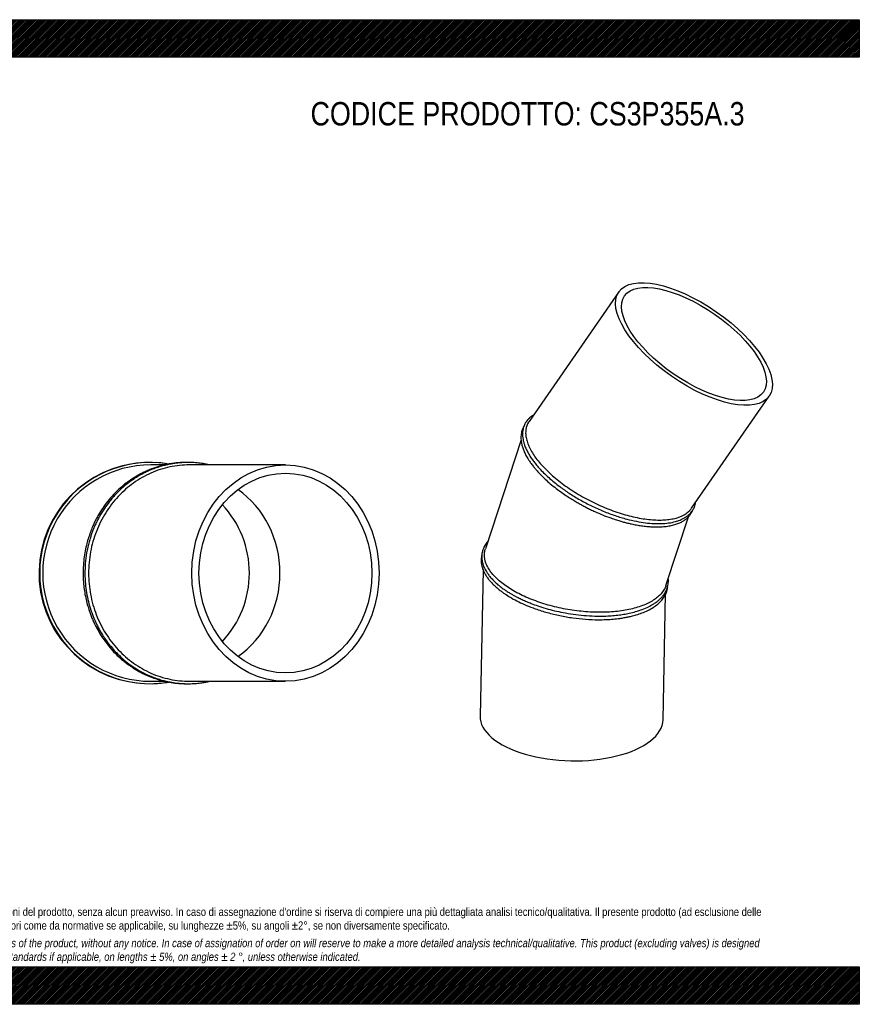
# Model space of a CAD drawing. Header units: millimetres. Extents: x 0 to 2285, y 0 to 1615.
# Tile 2 of 2: x 907 to 2285, y 0 to 1615. Entities that reach past the tile are written whole.
import ezdxf

# ---------------------------------------------------------------- set-up
doc = ezdxf.new("R2010")
doc.units = ezdxf.units.MM
doc.header["$LTSCALE"] = 7.692308
doc.layers.add('Default', color=7, linetype='Continuous')
doc.layers.add('TUBO_X_GOMITO_30', color=7, linetype='Continuous')

# ---------------------------------------------------------------- blocks, each defined once
blk = doc.blocks.new('SE1')
at = {"layer": 'TUBO_X_GOMITO_30', "color": 7, "linetype": 'Continuous'}
for p, q in [((1889.8, 1168.8), (1742.5, 956.4)), ((2009.3, 813.9), (2136.7, 997.7)), ((1729.4, 925.9), (1670.9, 747.5)), ((1967.2, 687.1), (2004.2, 800)), ((1667, 712.9), (1662.1, 473)), ((1962.4, 466.8), (1966.6, 672.8))]:
    blk.add_line(p, q, dxfattribs=at)
for major_axis in [(123.4, -85.6), (-114, 79)]:
    blk.add_ellipse((2013.2, 1083.3), major_axis=major_axis, ratio=0.428999, dxfattribs=at)
blk.add_ellipse((1812.3, 469.9), major_axis=(-150.2, 3.1), ratio=0.46865, start_param=0, end_param=3.141593, dxfattribs=at)
for points, knots in [([(1749.6, 966.6), (1748.6, 966), (1746.5, 964.5), (1743.3, 961.9), (1740.4, 959), (1738.4, 956.4), (1736.9, 954.2), (1735.6, 951.8), (1734.2, 948.9), (1733.2, 945.6), (1732.4, 942.3), (1732, 939.2), (1731.8, 935.8), (1731.9, 931.6), (1732.5, 927), (1733.7, 922), (1735.3, 916.8), (1737.7, 910.9), (1741, 904.5), (1744.9, 898), (1749.2, 891.9), (1753.8, 885.9), (1759.4, 879.4), (1766.4, 872), (1774.6, 864.2), (1783.5, 856.6), (1794.5, 848), (1808.6, 838.1), (1826.1, 827.5), (1845, 817.5), (1864.4, 808.8), (1883.9, 801.5), (1902.1, 796.1), (1918.8, 792.2), (1933.6, 789.8), (1947.1, 788.6), (1959.7, 788.5), (1971.8, 789.5), (1982.1, 791.6), (1989.5, 794), (1994.6, 796.3), (1998.7, 798.6), (2002, 800.8), (2004.3, 802.8), (2005.7, 804.1), (2006.9, 805.3), (2008.4, 806.9), (2010.2, 809.2), (2012.5, 812.8), (2013.6, 815.5), (2014.4, 817.3)], [0.4485185, 0.4485185, 0.4485185, 0.4485185, 0.4552808, 0.4637679, 0.4733928, 0.4802671, 0.4848862, 0.4900599, 0.4975332, 0.5057773, 0.5123439, 0.5182143, 0.525274, 0.5332168, 0.5428712, 0.5517966, 0.5609177, 0.5717202, 0.5833051, 0.5951666, 0.605743, 0.6149641, 0.625915, 0.6392591, 0.6529248, 0.6664525, 0.6797007, 0.6998451, 0.7220167, 0.7441859, 0.766356, 0.7885315, 0.8101331, 0.8288227, 0.8471034, 0.8642298, 0.880422, 0.8988382, 0.9172721, 0.931044, 0.9390329, 0.9478634, 0.9577005, 0.9625388, 0.9663202, 0.9696214, 0.9732269, 0.9793959, 0.988515, 1, 1, 1, 1]), ([(1742.5, 956.4), (1742.3, 956), (1742.1, 955.7), (1739.4, 951.5), (1737.9, 947.3), (1737, 940.4), (1736.9, 937.9), (1737.2, 933), (1737.6, 930.4), (1738.8, 925.1), (1739.6, 922.4), (1741.7, 916.9), (1742.9, 914.2), (1745.8, 908.5), (1747.5, 905.7), (1751.2, 899.9), (1753.3, 896.9), (1757.8, 891), (1760.3, 888), (1765.6, 882.1), (1768.5, 879.1), (1774.5, 873.2), (1777.6, 870.2), (1784.3, 864.4), (1787.8, 861.5), (1798.6, 853), (1806.3, 847.5), (1818.6, 839.7), (1822.7, 837.1), (1831.2, 832.2), (1835.6, 829.8), (1844.3, 825.2), (1848.8, 823.1), (1857.7, 818.9), (1862.1, 816.9), (1871.1, 813.2), (1875.6, 811.5), (1884.6, 808.2), (1889.1, 806.7), (1898.1, 803.9), (1902.6, 802.6), (1911.4, 800.3), (1915.8, 799.3), (1928.7, 796.7), (1937.1, 795.6), (1948.9, 794.7), (1952.8, 794.5), (1960.2, 794.5), (1963.8, 794.6), (1970.6, 795.2), (1973.9, 795.7), (1980.1, 796.8), (1983.1, 797.5), (1991.4, 800.1), (1996.2, 802.3), (2002.3, 806.5), (2004.1, 808), (2007.1, 811), (2008.3, 812.4), (2009.3, 813.9)], [0.4657452, 0.4657452, 0.4657452, 0.4657452, 0.46875, 0.46875, 0.5, 0.5, 0.515625, 0.515625, 0.53125, 0.53125, 0.546875, 0.546875, 0.5625, 0.5625, 0.578125, 0.578125, 0.59375, 0.59375, 0.609375, 0.609375, 0.625, 0.625, 0.640625, 0.640625, 0.65625, 0.65625, 0.6875, 0.6875, 0.703125, 0.703125, 0.71875, 0.71875, 0.734375, 0.734375, 0.75, 0.75, 0.765625, 0.765625, 0.78125, 0.78125, 0.796875, 0.796875, 0.8125, 0.8125, 0.84375, 0.84375, 0.859375, 0.859375, 0.875, 0.875, 0.890625, 0.890625, 0.90625, 0.90625, 0.9375, 0.9375, 0.953125, 0.953125, 0.9657626, 0.9657626, 0.9657626, 0.9657626]), ([(1734.3, 948.8), (1734.2, 948.7), (1733.6, 947.8), (1732.7, 946), (1731.6, 943.5), (1730.6, 940.7), (1729.8, 937.4), (1729.3, 933.6), (1729.1, 929.7), (1729.3, 925.3), (1730.1, 920.2), (1731.6, 914.4), (1733.8, 908.4), (1736.6, 902.1), (1739.9, 896.3), (1742.9, 891.6), (1745.1, 888.4), (1747.1, 885.7), (1749.4, 882.7), (1752.3, 879.1), (1756.1, 874.7), (1761.1, 869.3), (1767.3, 863.1), (1775.5, 855.6), (1781, 851.1), (1784.6, 848.2)], [0.8132562, 0.8132562, 0.8132562, 0.8132562, 0.8140111, 0.8206381, 0.8260547, 0.8315966, 0.8392235, 0.8475505, 0.8552357, 0.8629323, 0.8733124, 0.8842907, 0.8950475, 0.905972, 0.9176901, 0.9256292, 0.930281, 0.9345379, 0.9396719, 0.9457216, 0.9531207, 0.9623848, 0.9732852, 0.9858231, 1, 1, 1, 1]), ([(1784.6, 848.2), (1788, 845.6), (1793.4, 841.5), (1802.7, 835), (1810.7, 829.9), (1818.1, 825.4), (1824.7, 821.6), (1830.9, 818.1), (1837.1, 814.9), (1843.7, 811.6), (1852.4, 807.6), (1863.5, 802.8), (1875.3, 798.3), (1885.4, 794.9), (1892.9, 792.6), (1899.1, 790.9), (1904.9, 789.4), (1911.4, 787.9), (1919, 786.4), (1927.4, 785), (1935.9, 784), (1943.8, 783.4), (1951.5, 783.1), (1959.4, 783.3), (1967.8, 784), (1976, 785.4), (1983.4, 787.4), (1989.7, 789.8), (1995, 792.5), (1999.4, 795.5), (2003.5, 799), (2006.9, 802.8), (2009.3, 806.6), (2010.6, 809.3), (2011.2, 810.7), (2011.3, 811)], [0, 0, 0, 0, 0.0130908, 0.0248139, 0.035168, 0.0441521, 0.0517714, 0.0592073, 0.066376, 0.0736464, 0.0821364, 0.0964097, 0.1115012, 0.1222522, 0.1304861, 0.1373486, 0.143538, 0.1509017, 0.1602776, 0.1706734, 0.1815462, 0.1919801, 0.201407, 0.2123546, 0.2252147, 0.2384582, 0.2513072, 0.2636815, 0.2743811, 0.2843233, 0.2952975, 0.3068109, 0.3162835, 0.3238568, 0.325798, 0.325798, 0.325798, 0.325798]), ([(2014.4, 817.3), (2015, 819.3), (2015.6, 821.1), (2015.9, 823.3), (2016, 823.5)], [0, 0, 0, 0, 0.01190928, 0.01344375, 0.01344375, 0.01344375, 0.01344375]), ([(1675, 759.9), (1674.4, 759.2), (1673, 757.5), (1670.9, 754.5), (1669, 751.1), (1667.6, 748.1), (1666.7, 745.4), (1665.9, 742.6), (1665.2, 739.4), (1664.9, 736.1), (1664.9, 733.3), (1665.1, 730.9), (1665.3, 728.6), (1665.8, 726.1), (1666.4, 723.5), (1667.3, 720.5), (1668.6, 717.3), (1670.3, 713.6), (1672.6, 709.7), (1675.5, 705.2), (1679.4, 700.3), (1684.2, 695.1), (1689.9, 689.7), (1696.6, 684.3), (1703.2, 679.5), (1709.2, 675.7), (1714.1, 672.8), (1719, 670), (1724.7, 667.1), (1731.3, 663.9), (1738.5, 660.7), (1747, 657.2), (1757.6, 653.4), (1770.3, 649.4), (1784.2, 645.7), (1799, 642.5), (1815.2, 639.8), (1832.7, 637.8), (1849.8, 636.8), (1864.8, 636.8), (1877.4, 637.5), (1888.1, 638.5), (1897.8, 639.9), (1907.6, 641.7), (1918, 644.3), (1928.7, 647.8), (1938.7, 652.1), (1946.6, 656.5), (1952.6, 660.6), (1957.1, 664.5), (1960.9, 668.4), (1963.9, 672.1), (1966.2, 675.6), (1968, 679.1), (1969.5, 683), (1970.6, 687.1), (1971.2, 691.2), (1971.4, 695), (1971.2, 697.6), (1971.1, 698.9)], [0.3284938, 0.3284938, 0.3284938, 0.3284938, 0.3334427, 0.3412951, 0.34966, 0.3562356, 0.3614656, 0.3669892, 0.3738796, 0.381646, 0.3873173, 0.3915094, 0.3960962, 0.4010924, 0.4066762, 0.411937, 0.4188492, 0.4264134, 0.4340308, 0.4428535, 0.4534428, 0.4644333, 0.4760125, 0.4881422, 0.5001939, 0.5088426, 0.5153196, 0.5216619, 0.5293218, 0.5382132, 0.547449, 0.556386, 0.5691096, 0.5842255, 0.599281, 0.6143348, 0.6316448, 0.6504602, 0.6693538, 0.6861136, 0.6992877, 0.711821, 0.7231514, 0.7345578, 0.7485548, 0.7645034, 0.7808517, 0.7959234, 0.8074229, 0.8169396, 0.8272851, 0.8369398, 0.8444887, 0.8516593, 0.8603976, 0.869867, 0.8779059, 0.8859393, 0.8935064, 0.8935064, 0.8935064, 0.8935064]), ([(1967.2, 687.1), (1967.1, 686.8), (1967, 686.5), (1966.2, 684), (1965.1, 681.9), (1962.6, 677.7), (1961.1, 675.6), (1957.7, 671.7), (1955.7, 669.8), (1951.4, 666.2), (1949.1, 664.5), (1943.9, 661.2), (1941.1, 659.6), (1935.2, 656.7), (1932, 655.3), (1925.3, 652.8), (1921.7, 651.6), (1910.7, 648.4), (1902.6, 646.7), (1889.9, 644.9), (1885.6, 644.4), (1876.6, 643.6), (1872.1, 643.4), (1862.8, 643.1), (1858.1, 643.1), (1848.6, 643.3), (1843.8, 643.5), (1834.2, 644.1), (1829.4, 644.6), (1819.7, 645.7), (1814.8, 646.4), (1805, 647.9), (1800.2, 648.8), (1790.5, 650.9), (1785.7, 652), (1776.2, 654.4), (1771.6, 655.7), (1762.4, 658.6), (1757.9, 660.1), (1744.7, 664.9), (1736.3, 668.5), (1724.6, 674.3), (1720.8, 676.3), (1713.6, 680.4), (1710.2, 682.6), (1703.6, 686.9), (1700.6, 689.2), (1694.8, 693.7), (1692.2, 696), (1687.3, 700.7), (1685, 703), (1680.9, 707.8), (1679.1, 710.2), (1675.9, 715.1), (1674.5, 717.5), (1672.2, 722.4), (1671.3, 724.8), (1669.3, 732.1), (1668.9, 736.9), (1669.8, 743.5), (1670.3, 745.5), (1670.9, 747.5)], [0.0136734, 0.0136734, 0.0136734, 0.0136734, 0.015625, 0.015625, 0.03125, 0.03125, 0.046875, 0.046875, 0.0625, 0.0625, 0.078125, 0.078125, 0.09375, 0.09375, 0.109375, 0.109375, 0.125, 0.125, 0.15625, 0.15625, 0.171875, 0.171875, 0.1875, 0.1875, 0.203125, 0.203125, 0.21875, 0.21875, 0.234375, 0.234375, 0.25, 0.25, 0.265625, 0.265625, 0.28125, 0.28125, 0.296875, 0.296875, 0.3125, 0.3125, 0.34375, 0.34375, 0.359375, 0.359375, 0.375, 0.375, 0.390625, 0.390625, 0.40625, 0.40625, 0.421875, 0.421875, 0.4375, 0.4375, 0.453125, 0.453125, 0.46875, 0.46875, 0.5, 0.5, 0.5136483, 0.5136483, 0.5136483, 0.5136483]), ([(1665.1, 737.3), (1664.8, 736.2), (1664.2, 733.6), (1663.9, 729.5), (1664, 725.7), (1664.3, 722.7), (1664.8, 720), (1665.5, 717.3), (1666.4, 714.3), (1667.8, 710.8), (1669.9, 706.6), (1672.7, 701.9), (1676.2, 697.1), (1680.3, 692.3), (1684.8, 687.7), (1689.8, 683.1), (1694.6, 679.2), (1699.6, 675.5), (1705.7, 671.4), (1714.3, 666.1), (1725.4, 660.2), (1738.5, 654.3), (1754.1, 648.2), (1772.5, 642.5), (1793.2, 637.5), (1814.3, 633.8), (1835.5, 631.5), (1853.9, 630.8), (1868.9, 631.1), (1880.7, 631.9), (1890.6, 633), (1898.5, 634.3), (1904.8, 635.5), (1911.4, 637), (1919.2, 639.1), (1928.3, 642.1), (1937.8, 646.2), (1946.5, 651.1), (1953.7, 656.3), (1959.5, 661.8), (1964.2, 667.9), (1967.4, 673.8), (1969, 678.7), (1969.8, 682.3), (1970.1, 684.3), (1970.2, 685.4), (1970.2, 685.5)], [0.0050445, 0.0050445, 0.0050445, 0.0050445, 0.0121857, 0.0221887, 0.029623, 0.035414, 0.0405576, 0.0458653, 0.0516254, 0.0586678, 0.0671327, 0.0769706, 0.0871188, 0.0964149, 0.1070779, 0.116744, 0.1257911, 0.1332578, 0.1416622, 0.1548193, 0.1711477, 0.1869678, 0.204332, 0.2265777, 0.2488178, 0.2710561, 0.293296, 0.3155424, 0.329964, 0.3429021, 0.3557216, 0.3645586, 0.372018, 0.3794537, 0.3902144, 0.4036463, 0.4192206, 0.4355746, 0.4504236, 0.4641871, 0.4786555, 0.4943807, 0.5042372, 0.5099213, 0.5167223, 0.516975, 0.516975, 0.516975, 0.516975])]:
    blk.add_open_spline(points, degree=3, knots=knots, dxfattribs=at)
blk = doc.blocks.new('SE2')
at = {"layer": 'TUBO_X_GOMITO_30', "color": 7, "linetype": 'Continuous'}
for p, q in [((1144.8, 885), (1121.8, 885)), ((1342.7, 885), (1185, 885)), ((1121.8, 530), (1144.8, 530)), ((1185, 530), (1342.7, 530))]:
    blk.add_line(p, q, dxfattribs=at)
for centre, radius, start, end in [((1119.7, 707.5), 181.5, 93.1674, 264.5302), ((1120.8, 707.5), 181.5, 80.2888, 279.6507), ((1119.7, 707.5), 181.5, 80.1929, 86.8241), ((1121.8, 707.5), 177.5, 89.998, 270.0022), ((1119.7, 707.5), 163.9, 0, 43.198), ((1119.7, 707.5), 163.9, 0, 43.198), ((1119.7, 707.5), 163.9, 316.802, 360), ((1119.7, 707.5), 163.9, 316.802, 0), ((1119.7, 707.5), 181.5, 272.1564, 279.8997)]:
    blk.add_arc(centre, radius, start, end, dxfattribs=at)
for major_axis in [(0, 177.5), (0, -163.9)]:
    blk.add_ellipse((1342.7, 707.5), major_axis=major_axis, ratio=0.866025, dxfattribs=at)
for major_axis, start_param, end_param in [((0, 163.9), 3.722391, 5.702387), ((0, -163.9), 0.580799, 2.560794)]:
    blk.add_ellipse((1181, 707.5), major_axis=major_axis, ratio=0.931852, start_param=start_param, end_param=end_param, dxfattribs=at)
for points, knots in [([(1180.6, 889), (1180.4, 889), (1177.4, 889), (1172.3, 888.9), (1165.2, 888.3), (1157.9, 887.5), (1149.3, 886.1), (1138.5, 883.6), (1125.8, 879.7), (1114.6, 875.1), (1106.1, 870.9), (1101.3, 868.3), (1097.9, 866.3), (1095.5, 864.8), (1093.2, 863.4), (1090.1, 861.4), (1086, 858.6), (1079.5, 853.8), (1070.8, 846.6), (1060.7, 836.7), (1051.1, 825.7), (1042.9, 814.4), (1036.7, 804.5), (1032.2, 796.4), (1028.9, 789.8), (1025.7, 782.7), (1022.5, 774.7), (1019.4, 765.7), (1016.4, 755.3), (1013.8, 743.9), (1011.7, 730.2), (1011.1, 721.7), (1010.7, 716.4)], [0.757138, 0.757138, 0.757138, 0.757138, 0.7578769, 0.7653894, 0.7716502, 0.7779453, 0.7863477, 0.7961688, 0.8089322, 0.8239168, 0.8300369, 0.835386, 0.8389542, 0.8410538, 0.8432339, 0.8463108, 0.8513543, 0.8569431, 0.8685507, 0.8822703, 0.8955364, 0.9080838, 0.919981, 0.9267124, 0.9330172, 0.9395128, 0.9474067, 0.9556983, 0.9650144, 0.9754651, 0.9871934, 1, 1, 1, 1]), ([(1218.3, 885), (1216.4, 885.4), (1211.2, 886.5), (1202.6, 887.9), (1192.5, 888.8), (1183.3, 889.1), (1175.3, 888.8), (1169, 888.4), (1163.7, 887.8), (1159.5, 887.2), (1155.3, 886.6), (1150.4, 885.6), (1144.2, 884.2), (1136.9, 882.2), (1129, 879.6), (1121.3, 876.6), (1114.5, 873.5), (1108.8, 870.7), (1104, 868.1), (1098.9, 865.1), (1092.5, 861), (1084.7, 855.4), (1075.4, 847.9), (1064.6, 837.7), (1054.4, 825.9), (1046.5, 815.2), (1041.2, 806.9), (1037.4, 800.3), (1034.3, 794.4), (1032.1, 790), (1030.4, 786.4), (1028.7, 782.4), (1026.7, 777.5), (1024.5, 771.8), (1022.4, 765.4), (1019.4, 755.2), (1016.2, 741.1), (1014, 723.7), (1013.4, 706.7), (1014.1, 690.6), (1016.1, 675.3), (1019.1, 660.8), (1022.6, 648.8), (1025.8, 639.8), (1028.1, 634), (1030.1, 629.3), (1032.2, 624.7), (1034.9, 619.2), (1038.4, 612.7), (1042.6, 605.7), (1047.6, 598.3), (1053.2, 590.6), (1060.1, 582.4), (1068, 574), (1078, 564.8), (1084.6, 559.7), (1088.8, 556.6)], [0.5606287, 0.5606287, 0.5606287, 0.5606287, 0.5660867, 0.5755316, 0.5851119, 0.5946793, 0.6015883, 0.6076889, 0.6127745, 0.6166242, 0.6197181, 0.6246359, 0.6306589, 0.6377803, 0.6458803, 0.6541053, 0.6608788, 0.6667693, 0.6716796, 0.6760704, 0.6834146, 0.6923813, 0.7026351, 0.7163877, 0.7328145, 0.7449362, 0.7520791, 0.7592387, 0.7655545, 0.7696983, 0.7724453, 0.7761784, 0.7811697, 0.7865908, 0.7922307, 0.7988588, 0.8148716, 0.8302038, 0.8447917, 0.8594777, 0.8722408, 0.8853906, 0.8982104, 0.9051942, 0.9107727, 0.9147594, 0.9186653, 0.9244694, 0.9309825, 0.9382434, 0.9463668, 0.9547643, 0.9642383, 0.9749011, 0.9868871, 1, 1, 1, 1]), ([(1185, 885), (1179.7, 885), (1174.3, 884.7), (1163.7, 883.6), (1158.3, 882.7), (1147.7, 880.5), (1142.5, 879.1), (1132.1, 875.8), (1127, 873.8), (1112, 867.2), (1102.4, 861.7), (1088.9, 852), (1084.5, 848.6), (1076.1, 841.2), (1072.1, 837.3), (1064.4, 829.1), (1060.7, 824.8), (1053.9, 815.8), (1050.7, 811.2), (1044.7, 801.6), (1041.9, 796.7), (1036.8, 786.5), (1034.5, 781.2), (1030.3, 770.4), (1028.4, 764.9), (1025.2, 753.8), (1023.9, 748.1), (1020.7, 730.9), (1019.6, 719.2), (1019.6, 701.7), (1019.9, 695.8), (1020.9, 684.2), (1021.7, 678.4), (1023.9, 666.9), (1025.2, 661.2), (1028.4, 650.1), (1030.2, 644.7), (1034.3, 634), (1036.6, 628.8), (1041.7, 618.6), (1044.5, 613.6), (1050.6, 603.9), (1053.8, 599.2), (1060.7, 590.2), (1064.4, 585.9), (1072.1, 577.7), (1076.1, 573.8), (1084.5, 566.4), (1088.8, 563), (1102.4, 553.3), (1112, 547.8), (1127, 541.2), (1132.1, 539.2), (1142.4, 535.9), (1147.7, 534.5), (1158.3, 532.2), (1163.6, 531.4), (1174.3, 530.3), (1179.6, 530), (1185, 530), (1185, 530), (1185, 530)], [0.2501791, 0.2501791, 0.2501791, 0.2501791, 0.265625, 0.265625, 0.28125, 0.28125, 0.296875, 0.296875, 0.3125, 0.3125, 0.34375, 0.34375, 0.359375, 0.359375, 0.375, 0.375, 0.390625, 0.390625, 0.40625, 0.40625, 0.421875, 0.421875, 0.4375, 0.4375, 0.453125, 0.453125, 0.46875, 0.46875, 0.5, 0.5, 0.515625, 0.515625, 0.53125, 0.53125, 0.546875, 0.546875, 0.5625, 0.5625, 0.578125, 0.578125, 0.59375, 0.59375, 0.609375, 0.609375, 0.625, 0.625, 0.640625, 0.640625, 0.65625, 0.65625, 0.6875, 0.6875, 0.703125, 0.703125, 0.71875, 0.71875, 0.734375, 0.734375, 0.75, 0.75, 0.7500333, 0.7500333, 0.7500333, 0.7500333]), ([(1010.7, 716.4), (1010.6, 711.2), (1010.4, 703.1), (1011.2, 689.9), (1012.6, 678.2), (1014.7, 666.9), (1017.2, 656.9), (1019.7, 648.5), (1022.1, 641.5), (1024.5, 635.2), (1027.1, 629), (1030.9, 621), (1036.6, 610.4), (1044.8, 597.6), (1055, 584.5), (1065.6, 573.2), (1075.1, 564.7), (1082.5, 558.9), (1087.8, 555.1), (1091.9, 552.4), (1095.1, 550.4), (1099.7, 547.6), (1106.5, 543.8), (1115.9, 539.3), (1126.5, 535.1), (1137.9, 531.5), (1149.4, 528.8), (1160, 527.1), (1168.9, 526.3), (1175.9, 526), (1180.2, 526), (1182.1, 526), (1182.2, 526)], [0, 0, 0, 0, 0.0122491, 0.0234568, 0.0334311, 0.0436797, 0.0532679, 0.0608054, 0.0668465, 0.0727374, 0.0786951, 0.0847314, 0.0962493, 0.1108064, 0.1255705, 0.1410299, 0.1527955, 0.1605164, 0.1668522, 0.1708698, 0.1738896, 0.1775272, 0.1858009, 0.1954725, 0.2064965, 0.2177696, 0.2289468, 0.2398557, 0.2479119, 0.2542779, 0.2597543, 0.2598861, 0.2598861, 0.2598861, 0.2598861]), ([(1088.8, 556.6), (1093.4, 553.4), (1100.7, 548.6), (1113.2, 541.9), (1123.8, 537.3), (1133.3, 533.9), (1141, 531.6), (1147, 530.1), (1151.2, 529.2), (1154.3, 528.6), (1157, 528.1), (1160.1, 527.6), (1165.3, 526.9), (1172.7, 526.2), (1182, 525.9), (1191.7, 526.1), (1200.8, 526.9), (1208.6, 528), (1214.3, 529.1), (1217.3, 529.7), (1218.3, 530)], [0, 0, 0, 0, 0.0141102, 0.0267754, 0.0377366, 0.0471611, 0.0548413, 0.0603259, 0.0645299, 0.0671682, 0.0691937, 0.072211, 0.0760876, 0.0840411, 0.0929522, 0.1024726, 0.1114364, 0.1188092, 0.1247933, 0.1276612, 0.1276612, 0.1276612, 0.1276612])]:
    blk.add_open_spline(points, degree=3, knots=knots, dxfattribs=at)

msp = doc.modelspace()

# ---------------------------------------------------------------- hatches: boundary and pattern name
at = {"layer": 'Default', "linetype": 'Continuous'}
h = msp.add_hatch(dxfattribs=at)
h.set_pattern_fill('LINE', scale=0.629921, angle=45, style=0)
h.paths.add_polyline_path([(2284.6, 1553.8), (2284.6, 1615.4), (0, 1615.4), (0, 1553.8)])
for points in [[(2284.6, 1553.8), (2284.6, 1615.4), (0, 1615.4), (0, 1553.8)], [(2284.6, 0), (2284.6, 61.5), (0, 61.5), (0, 0)]]:
    msp.add_hatch(color=7, dxfattribs=at).paths.add_polyline_path(points)
h = msp.add_hatch(dxfattribs=at)
h.set_pattern_fill('LINE', scale=0.629921, angle=45, style=0)
h.paths.add_polyline_path([(2284.6, 0), (2284.6, 61.5), (0, 61.5), (0, 0)])

# ---------------------------------------------------------------- linework, layer by layer
at = {"layer": 'Default', "color": 7, "linetype": 'Continuous'}
for p, q in [((0, 1615.4), (2284.6, 1615.4)), ((2284.6, 1615.4), (2284.6, 1553.8)), ((2284.6, 1553.8), (0, 1553.8)), ((0, 61.5), (2284.6, 61.5)), ((2284.6, 61.5), (2284.6, 0)), ((2284.6, 0), (0, 0))]:
    msp.add_line(p, q, dxfattribs=at)

# ---------------------------------------------------------------- block references
at = {"layer": 'Default'}
for name in ['SE1', 'SE2']:
    msp.add_blockref(name, (0, 0), dxfattribs=at)

# ---------------------------------------------------------------- texts
at = {"layer": 'Default', "attachment_point": 1}
for s, insert, char_height, width in [('{\\fArial Narrow|b0||i0||c0|p34;\\C7;\\H38.46153846;\\W1.;CODICE PRODOTTO: CS3P355A.3}', (1383.9, 1480.3), 38.462, 714.24), ("{\\fArial Narrow|b0||i0||c0|p34;\\C7;\\H13.46153846;\\W1.;PLASTITALIA si riserva il diritto di revisionare la presente specifica, mantenendo la conformità alle prescrizioni del prodotto, senza alcun preavviso. In caso di assegnazione d'ordine si riserva di compiere una più dettagliata analisi tecnico/qualitativa. Il presente prodotto (ad esclusione delle \\P}{\\fArial Narrow|b0||i0||c0|p34;\\C7;\\H13.46153846;\\W1.;valvole) è progettato per applicazioni non previste dalla direttiva 2014/68/EU. Tolleranza su diametri e spessori come da normative se applicabile, su lunghezze ±5%, su angoli ±2°, se non diversamente specificato.\\P}{\\fArial Narrow|b0||i0||c0|p34;\\C7;\\H3.846153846;\\W1.;   \\P}{\\fArial Narrow|b0||i1||c0|p34;\\C7;\\H13.46153846;\\W1.;PLASTITALIA on reserves the right to revise this specification, maintaining the conformity to the requirements of the product, without any notice. In case of assignation of order on will reserve to make a more detailed analysis technical/qualitative. This product (excluding valves) is designed \\P}{\\fArial Narrow|b0||i1||c0|p34;\\C7;\\H13.46153846;\\W1.;for applications not covered by Directive 2014/68 / EU. The tolerance on diameters and thicknesses as the standards if applicable, on lengths ± 5%, on angles ± 2 °, unless otherwise indicated.\\P}", (153.8, 158.5), 13.4615, 1976.923)]:
    msp.add_mtext(s, dxfattribs=dict(at, insert=insert, char_height=char_height, width=width))

doc.saveas('drawing.dxf')
